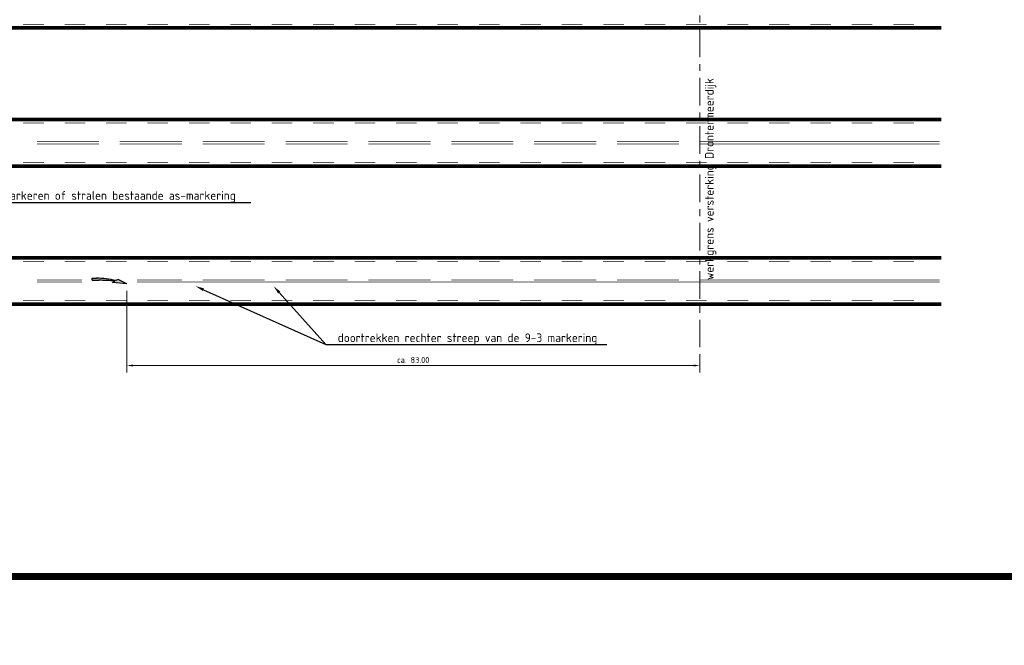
# Model space of a CAD drawing. Header units: metres. Extents: x -699 to 2316, y -1199 to 781.
# Tile 12 of 256: x -358 to -215, y -408 to -318. Entities that reach past the tile are written whole.
import ezdxf
from ezdxf import colors
from ezdxf.entities.mleader import LeaderData, LeaderLine
from ezdxf.math import Vec2, Vec3

# ---------------------------------------------------------------- set-up
doc = ezdxf.new("R2010")
doc.units = ezdxf.units.M
doc.header["$PDMODE"] = 1
for name, pattern in [('VW-1-1_STREEP', [2, 1, -1]), ('VW-3-3_STREEP', [6, 3, -3]), ('VW-9-3_STREEP', [12, 9, -3]), ('XX-AFBREEK', [7, 4, -1, 1, -1])]:
    doc.linetypes.add(name, pattern=pattern)
for name, color, linetype, lineweight in [('N-WA-VW-MARKERING_DYNAMISCH-G', 7, 'Continuous', 35), ('N-WA-VW-MARKERING_PIJL-S', 7, 'Continuous', 25), ('N-WE-VH-KANTVERHARDING-G', 210, 'Continuous', 35), ('N-WE-VW-MARKERING_LANGS_STREEP_33-G', 7, 'VW-3-3_STREEP', 13), ('N-WE-VW-MARKERING_LANGS_STREEP_93-G', 7, 'VW-9-3_STREEP', 13), ('N-WE-VW-MARKERING_LANGS_STREEP_DOORGETROKKEN_010-G', 7, 'Continuous', 13), ('X-XX-AL-AFBREEKLIJN-G', 7, 'XX-AFBREEK', 18), ('X-XX-AL-M', 7, 'Continuous', 18), ('X-XX-AL-T25', 7, 'Continuous', 25)]:
    doc.layers.add(name, color=color, linetype=linetype, lineweight=lineweight)
doc.layers.add('X-XX-AL-TEKENBLAD_VIEWPORT-G', color=7, linetype='Continuous', lineweight=18, plot=False)
doc.styles.add('NLCS-ISO-M500-T18', font='NLCS-ISO.ttf', dxfattribs={"height": 0.9})
doc.styles.add('NLCS-ISO-M500-T25', font='NLCS-ISO.ttf', dxfattribs={"height": 1.25})
doc.dimstyles.new('NLCS-M500-T18-PIJL_A_L2_H2', dxfattribs={"dimscale": 0.5, "dimtxt": 2.5, "dimasz": 1.8, "dimexe": 2, "dimexo": 2, "dimgap": 0.7, "dimtad": 1, "dimzin": 0, "dimdsep": 46, "dimtxsty": 'NLCS-ISO-M500-T18', "dimcen": 0, "dimdle": 2, "dimclrd": 256, "dimclre": 256, "dimclrt": 10, "dimazin": 0, "dimtfac": 1, "dimtdec": 3, "dimtofl": 0, "dimtmove": 0, "dimatfit": 3, "dimfxl": 2, "dimtfillclr": 256, "dimtolj": 1, "dimtzin": 0, "dimlwd": -1, "dimlwe": -1, "dimarcsym": 0})

# ---------------------------------------------------------------- blocks, each defined once
blk = doc.blocks.new('N-SVW-MARKERING_PIJL_VERDRIJF_RE_5.0 (NW)')
at = {"true_color": 0x0000ff}
h = blk.add_hatch(color=5, dxfattribs=at)
h.paths.add_polyline_path([(5, -0.66), (2.92, -0.46), (3.27, -0.28, 0.004791), (2.89, -0.24), (4.15, -0.24)])
h.paths.add_polyline_path([(3.43, -0.2), (3.75, -0.04), (4.15, -0.24), (2.89, -0.24, 0.024122), (0.96, -0.15), (0, -0.15), (0, 0.15), (0.6, 0.15, -0.062013)])
at = {"color": 5, "true_color": 0x0000ff}
for p, q in [((0, 0.15), (0.6, 0.15)), ((0, -0.15), (0, 0.15)), ((0, -0.15), (0.96, -0.15)), ((2.92, -0.46), (3.27, -0.28)), ((5, -0.66), (2.92, -0.46)), ((3.75, -0.04), (3.43, -0.2)), ((5, -0.66), (3.75, -0.04))]:
    blk.add_line(p, q, dxfattribs=at)
for centre, radius, start, end in [((0.61, -11.39), 11.54, 75.8527, 90.0468), ((0.99, -20.17), 20.02, 83.4664, 90.0916)]:
    blk.add_arc(centre, radius, start, end, dxfattribs=at)
blk = doc.blocks.new('*D2440')
at = {"layer": 'Defpoints', "color": 0, "transparency": 16777216}
for p in [(-342.55, -355.89), (-259.55, -365.08), (-342.55, -367.71)]:
    blk.add_point(p, dxfattribs=at)
at = {"layer": 'X-XX-AL-M', "transparency": 16777216}
for p, q in [((-342.55, -356.89), (-342.55, -368.71)), ((-259.55, -366.08), (-259.55, -368.71)), ((-260.45, -367.71), (-341.65, -367.71))]:
    blk.add_line(p, q, dxfattribs=at)
for points in [[(-341.65, -367.56), (-341.65, -367.86), (-342.55, -367.71)], [(-260.45, -367.56), (-260.45, -367.86), (-259.55, -367.71)]]:
    blk.add_solid(points, dxfattribs=at)
at = {"layer": 'X-XX-AL-M', "color": 10, "transparency": 16777216, "insert": (-301.05, -366.91), "char_height": 0.9, "attachment_point": 5, "style": 'NLCS-ISO-M500-T18'}
blk.add_mtext('\\A1;ca. 83.00', dxfattribs=at)

msp = doc.modelspace()

# ---------------------------------------------------------------- linework, layer by layer
at = {"layer": 'N-WA-VW-MARKERING_DYNAMISCH-G', "color": 251, "linetype": 'VW-1-1_STREEP', "ltscale": 0.85, "const_width": 0.35}
for points in [[(-224.5755, -318.7569), (-501.8913, -318.7569)], [(-501.8913, -332.2069), (-224.5755, -332.2069)], [(-224.5755, -338.7569), (-501.8913, -338.7569)], [(-501.8913, -352.2069), (-224.5755, -352.2069)], [(-224.5755, -358.7569), (-501.8913, -358.7569)]]:
    msp.add_lwpolyline(points, dxfattribs=at)
at = {"layer": 'N-WE-VH-KANTVERHARDING-G'}
for p, q in [((-224.5755, -318.9819), (-501.8913, -318.9819)), ((-501.8913, -331.9819), (-224.5755, -331.9819)), ((-224.5755, -338.9819), (-501.8913, -338.9819)), ((-501.8913, -351.9819), (-224.5755, -351.9819)), ((-224.5755, -358.9819), (-501.8913, -358.9819))]:
    msp.add_line(p, q, dxfattribs=at)
at = {"layer": 'N-WE-VW-MARKERING_LANGS_STREEP_33-G', "linetype": 'Continuous', "const_width": 0.1}
for points in [[(-354.5457, -318.3319), (-357.5457, -318.3319)], [(-348.5457, -318.3319), (-351.5457, -318.3319)], [(-342.5457, -318.3319), (-345.5457, -318.3319)], [(-336.5457, -318.3319), (-339.5457, -318.3319)], [(-330.5457, -318.3319), (-333.5457, -318.3319)], [(-324.5457, -318.3319), (-327.5457, -318.3319)], [(-318.5457, -318.3319), (-321.5457, -318.3319)], [(-312.5457, -318.3319), (-315.5457, -318.3319)], [(-306.5457, -318.3319), (-309.5457, -318.3319)], [(-300.5457, -318.3319), (-303.5457, -318.3319)], [(-294.5457, -318.3319), (-297.5457, -318.3319)], [(-288.5457, -318.3319), (-291.5457, -318.3319)], [(-282.5457, -318.3319), (-285.5457, -318.3319)], [(-276.5457, -318.3319), (-279.5457, -318.3319)], [(-270.5457, -318.3319), (-273.5457, -318.3319)], [(-264.5457, -318.3319), (-267.5457, -318.3319)], [(-258.5457, -318.3319), (-261.5457, -318.3319)], [(-252.5457, -318.3319), (-255.5457, -318.3319)], [(-246.5457, -318.3319), (-249.5457, -318.3319)], [(-240.5457, -318.3319), (-243.5457, -318.3319)], [(-234.5457, -318.3319), (-237.5457, -318.3319)], [(-228.5457, -318.3319), (-231.5457, -318.3319)], [(-357.546, -332.6319), (-354.546, -332.6319)], [(-351.546, -332.6319), (-348.546, -332.6319)], [(-345.546, -332.6319), (-342.546, -332.6319)], [(-339.546, -332.6319), (-336.546, -332.6319)], [(-333.546, -332.6319), (-330.546, -332.6319)], [(-327.546, -332.6319), (-324.546, -332.6319)], [(-321.546, -332.6319), (-318.546, -332.6319)], [(-315.546, -332.6319), (-312.546, -332.6319)], [(-309.546, -332.6319), (-306.546, -332.6319)], [(-303.546, -332.6319), (-300.546, -332.6319)], [(-297.546, -332.6319), (-294.546, -332.6319)], [(-291.546, -332.6319), (-288.546, -332.6319)], [(-285.546, -332.6319), (-282.546, -332.6319)], [(-279.546, -332.6319), (-276.546, -332.6319)], [(-273.546, -332.6319), (-270.546, -332.6319)], [(-267.546, -332.6319), (-264.546, -332.6319)], [(-261.546, -332.6319), (-258.546, -332.6319)], [(-255.546, -332.6319), (-252.546, -332.6319)], [(-249.546, -332.6319), (-246.546, -332.6319)], [(-243.546, -332.6319), (-240.546, -332.6319)], [(-237.546, -332.6319), (-234.546, -332.6319)], [(-231.546, -332.6319), (-228.546, -332.6319)], [(-354.5457, -338.3319), (-357.5457, -338.3319)], [(-348.5457, -338.3319), (-351.5457, -338.3319)], [(-342.5457, -338.3319), (-345.5457, -338.3319)], [(-336.5457, -338.3319), (-339.5457, -338.3319)], [(-330.5457, -338.3319), (-333.5457, -338.3319)], [(-324.5457, -338.3319), (-327.5457, -338.3319)], [(-318.5457, -338.3319), (-321.5457, -338.3319)], [(-312.5457, -338.3319), (-315.5457, -338.3319)], [(-306.5457, -338.3319), (-309.5457, -338.3319)], [(-300.5457, -338.3319), (-303.5457, -338.3319)], [(-294.5457, -338.3319), (-297.5457, -338.3319)], [(-288.5457, -338.3319), (-291.5457, -338.3319)], [(-282.5457, -338.3319), (-285.5457, -338.3319)], [(-276.5457, -338.3319), (-279.5457, -338.3319)], [(-270.5457, -338.3319), (-273.5457, -338.3319)], [(-264.5457, -338.3319), (-267.5457, -338.3319)], [(-258.5457, -338.3319), (-261.5457, -338.3319)], [(-252.5457, -338.3319), (-255.5457, -338.3319)], [(-246.5457, -338.3319), (-249.5457, -338.3319)], [(-240.5457, -338.3319), (-243.5457, -338.3319)], [(-234.5457, -338.3319), (-237.5457, -338.3319)], [(-228.5457, -338.3319), (-231.5457, -338.3319)], [(-357.546, -352.6319), (-354.546, -352.6319)], [(-351.546, -352.6319), (-348.546, -352.6319)], [(-345.546, -352.6319), (-342.546, -352.6319)], [(-339.546, -352.6319), (-336.546, -352.6319)], [(-333.546, -352.6319), (-330.546, -352.6319)], [(-327.546, -352.6319), (-324.546, -352.6319)], [(-321.546, -352.6319), (-318.546, -352.6319)], [(-315.546, -352.6319), (-312.546, -352.6319)], [(-309.546, -352.6319), (-306.546, -352.6319)], [(-303.546, -352.6319), (-300.546, -352.6319)], [(-297.546, -352.6319), (-294.546, -352.6319)], [(-291.546, -352.6319), (-288.546, -352.6319)], [(-285.546, -352.6319), (-282.546, -352.6319)], [(-279.546, -352.6319), (-276.546, -352.6319)], [(-273.546, -352.6319), (-270.546, -352.6319)], [(-267.546, -352.6319), (-264.546, -352.6319)], [(-261.546, -352.6319), (-258.546, -352.6319)], [(-255.546, -352.6319), (-252.546, -352.6319)], [(-249.546, -352.6319), (-246.546, -352.6319)], [(-243.546, -352.6319), (-240.546, -352.6319)], [(-237.546, -352.6319), (-234.546, -352.6319)], [(-231.546, -352.6319), (-228.546, -352.6319)], [(-354.5457, -358.3319), (-357.5457, -358.3319)], [(-348.5457, -358.3319), (-351.5457, -358.3319)], [(-342.5457, -358.3319), (-345.5457, -358.3319)], [(-336.5457, -358.3319), (-339.5457, -358.3319)], [(-330.5457, -358.3319), (-333.5457, -358.3319)], [(-324.5457, -358.3319), (-327.5457, -358.3319)], [(-318.5457, -358.3319), (-321.5457, -358.3319)], [(-312.5457, -358.3319), (-315.5457, -358.3319)], [(-306.5457, -358.3319), (-309.5457, -358.3319)], [(-300.5457, -358.3319), (-303.5457, -358.3319)], [(-294.5457, -358.3319), (-297.5457, -358.3319)], [(-288.5457, -358.3319), (-291.5457, -358.3319)], [(-282.5457, -358.3319), (-285.5457, -358.3319)], [(-276.5457, -358.3319), (-279.5457, -358.3319)], [(-270.5457, -358.3319), (-273.5457, -358.3319)], [(-264.5457, -358.3319), (-267.5457, -358.3319)], [(-258.5457, -358.3319), (-261.5457, -358.3319)], [(-252.5457, -358.3319), (-255.5457, -358.3319)], [(-246.5457, -358.3319), (-249.5457, -358.3319)], [(-240.5457, -358.3319), (-243.5457, -358.3319)], [(-234.5457, -358.3319), (-237.5457, -358.3319)], [(-228.5457, -358.3319), (-231.5457, -358.3319)]]:
    msp.add_lwpolyline(points, dxfattribs=at)
at = {"layer": 'N-WE-VW-MARKERING_LANGS_STREEP_93-G', "linetype": 'Continuous', "const_width": 0.1}
for points in [[(-355.546, -335.3319), (-349.0457, -335.3319)], [(-349.0457, -335.6319), (-355.5457, -335.6319)], [(-341.0457, -335.3319), (-334.546, -335.3319)], [(-331.546, -335.3319), (-322.546, -335.3319)], [(-331.546, -335.6319), (-322.546, -335.6319)], [(-319.546, -335.3319), (-310.546, -335.3319)], [(-319.546, -335.6319), (-310.546, -335.6319)], [(-307.546, -335.3319), (-298.546, -335.3319)], [(-307.546, -335.6319), (-298.546, -335.6319)], [(-295.546, -335.3319), (-286.546, -335.3319)], [(-295.546, -335.6319), (-286.546, -335.6319)], [(-283.546, -335.3319), (-274.546, -335.3319)], [(-283.546, -335.6319), (-274.546, -335.6319)], [(-271.546, -335.3319), (-262.546, -335.3319)], [(-271.546, -335.6319), (-262.546, -335.6319)], [(-259.546, -335.3319), (-224.837, -335.3319)], [(-259.546, -335.6319), (-224.837, -335.6319)], [(-355.546, -355.3319), (-349.0457, -355.3319)], [(-349.0457, -355.6319), (-355.5457, -355.6319)], [(-341.0457, -355.3319), (-334.546, -355.3319)], [(-331.546, -355.3319), (-322.546, -355.3319)], [(-331.546, -355.6319), (-322.546, -355.6319)], [(-319.546, -355.3319), (-310.546, -355.3319)], [(-319.546, -355.6319), (-310.546, -355.6319)], [(-307.546, -355.3319), (-298.546, -355.3319)], [(-307.546, -355.6319), (-298.546, -355.6319)], [(-295.546, -355.3319), (-286.546, -355.3319)], [(-295.546, -355.6319), (-286.546, -355.6319)], [(-283.546, -355.3319), (-274.546, -355.3319)], [(-283.546, -355.6319), (-274.546, -355.6319)], [(-271.546, -355.3319), (-262.546, -355.3319)], [(-271.546, -355.6319), (-262.546, -355.6319)], [(-259.546, -355.3319), (-224.837, -355.3319)], [(-259.546, -355.6319), (-224.837, -355.6319)]]:
    msp.add_lwpolyline(points, dxfattribs=at)
at = {"layer": 'N-WE-VW-MARKERING_LANGS_STREEP_93-G', "color": 1, "linetype": 'Continuous', "true_color": 0xff0000, "const_width": 0.1}
for points in [[(-349.0457, -335.3319), (-346.546, -335.3319)], [(-346.5457, -335.6319), (-349.0457, -335.6319)], [(-343.546, -335.3319), (-341.0457, -335.3319)]]:
    msp.add_lwpolyline(points, dxfattribs=at)
at = {"layer": 'N-WE-VW-MARKERING_LANGS_STREEP_93-G', "color": 5, "linetype": 'Continuous', "true_color": 0x0000ff, "const_width": 0.1}
for points in [[(-334.546, -355.6319), (-331.546, -355.6319)], [(-322.546, -355.6319), (-319.546, -355.6319)], [(-310.546, -355.6319), (-307.546, -355.6319)], [(-298.546, -355.6319), (-295.546, -355.6319)], [(-286.546, -355.6319), (-283.546, -355.6319)], [(-274.546, -355.6319), (-271.546, -355.6319)], [(-262.546, -355.6319), (-259.546, -355.6319)]]:
    msp.add_lwpolyline(points, dxfattribs=at)
at = {"layer": 'N-WE-VW-MARKERING_LANGS_STREEP_DOORGETROKKEN_010-G', "color": 1, "linetype": 'Continuous', "true_color": 0xff0000, "const_width": 0.1}
msp.add_lwpolyline([(-341.0457, -335.6319), (-343.5457, -335.6319)], dxfattribs=at)
at = {"layer": 'N-WE-VW-MARKERING_LANGS_STREEP_DOORGETROKKEN_010-G', "linetype": 'Continuous', "const_width": 0.1}
for points in [[(-334.546, -335.6319), (-341.0457, -335.6319)], [(-334.546, -355.6319), (-341.0457, -355.6319)]]:
    msp.add_lwpolyline(points, dxfattribs=at)
at = {"layer": 'X-XX-AL-AFBREEKLIJN-G'}
msp.add_line((-259.546, -365.0762), (-259.546, -306.1875), dxfattribs=at)
at = {"layer": 'X-XX-AL-TEKENBLAD_VIEWPORT-G', "color": 3, "const_width": 1}
msp.add_lwpolyline([(145.0674, -153.1638), (145.0674, -498.2344), (-190.5714, -498.2344), (-390.5714, -498.2344), (-390.5714, -398.2344), (-190.5714, -398.2344)], dxfattribs=at)

# ---------------------------------------------------------------- block references
at = {"layer": 'N-WA-VW-MARKERING_PIJL-S'}
msp.add_blockref('N-SVW-MARKERING_PIJL_VERDRIJF_RE_5.0 (NW)', (-347.5457, -355.2269), dxfattribs=at)

# ---------------------------------------------------------------- texts
at = {"layer": 'X-XX-AL-T25', "style": 'NLCS-ISO-M500-T25'}
msp.add_text('werkgrens versterking Drontermeerdijk', height=1.25, rotation=90, dxfattribs=at).set_placement((-257.546, -355.3319))

# ---------------------------------------------------------------- dimensions: what is measured, and where the dimension line sits
at = {"layer": 'X-XX-AL-M'}
dim = msp.add_linear_dim(base=(-342.5457, -367.7065), p1=(-259.546, -365.0762), p2=(-342.5457, -355.8869), text='ca. <>', dimstyle='NLCS-M500-T18-PIJL_A_L2_H2', dxfattribs=at)
dim.commit()
dim.dimension.update_dxf_attribs({"geometry": '*D2440', "text_midpoint": (-301.0458, -366.9061)})

# ---------------------------------------------------------------- leaders
at = {"layer": 'X-XX-AL-T25'}
ml = msp.add_multileader_mtext('Standard', dxfattribs=at)
ml.set_content('demarkeren of stralen bestaande as-markering', color=256, style='NLCS-ISO-M500-T25')
ml.set_leader_properties(color=256, linetype='ByLayer', lineweight=-1)
ml.build(insert=Vec2(0, 0))
ml.multileader.update_dxf_attribs({"text_left_attachment_type": 5, "text_right_attachment_type": 5, "dogleg_length": 1.25, "arrow_head_size": 1.25})
ctx = ml.context
ctx.base_point, ctx.char_height, ctx.arrow_head_size, ctx.landing_gap_size, ctx.plane_origin = Vec3(-362.7485, -344.1005), 1.25, 1.25, 0.45, Vec3(36, 0)
ctx.left_attachment, ctx.right_attachment = 5, 5
notes = []
notes.append((ctx, [(0, (1, 1, 0), (-363.9985, -344.1005), (1, 0), 1.25, [(0, [(-371.5978, -335.6319)], 0, [])])]))
ctx.mtext.insert, ctx.mtext.flow_direction = Vec3(-362.2985, -342.4755), 5
ml = msp.add_multileader_mtext('Standard', dxfattribs=at)
ml.set_content(' ', color=256, style='NLCS-ISO-M500-T25')
ml.set_leader_properties(color=256, linetype='ByLayer', lineweight=-1)
ml.build(insert=Vec2(0, 0))
ml.multileader.update_dxf_attribs({"text_left_attachment_type": 5, "text_right_attachment_type": 5, "dogleg_length": 1.25, "arrow_head_size": 1.25})
ctx = ml.context
ctx.base_point, ctx.char_height, ctx.arrow_head_size, ctx.landing_gap_size, ctx.plane_origin = Vec3(-312.4376, -364.6896), 1.25, 1.25, 0.45, Vec3(85.0375, -16.6413)
ctx.left_attachment, ctx.right_attachment = 5, 5
notes.append((ctx, [(0, (1, 1, 0), (-313.6876, -364.6896), (1, 0), 1.25, [(0, [(-332.5766, -356.221)], 0, [])])]))
ctx.mtext.insert, ctx.mtext.flow_direction = Vec3(-311.9876, -363.4396), 5
ml = msp.add_multileader_mtext('Standard', dxfattribs=at)
ml.set_content('doortrekken rechter streep van de 9-3 markering', color=256, style='NLCS-ISO-M500-T25')
ml.set_leader_properties(color=256, linetype='ByLayer', lineweight=-1)
ml.build(insert=Vec2(0, 0))
ml.multileader.update_dxf_attribs({"text_left_attachment_type": 5, "text_right_attachment_type": 5, "dogleg_length": 1.25, "arrow_head_size": 1.25})
ctx = ml.context
ctx.base_point, ctx.char_height, ctx.arrow_head_size, ctx.landing_gap_size, ctx.plane_origin = Vec3(-312.4376, -364.6896), 1.25, 1.25, 0.45, Vec3(86.3109, -15.5891)
ctx.left_attachment, ctx.right_attachment = 5, 5
notes.append((ctx, [(0, (1, 1, 0), (-313.6876, -364.6896), (1, 0), 1.25, [(0, [(-321.2869, -356.221)], 0, [])])]))
ctx.mtext.insert, ctx.mtext.flow_direction = Vec3(-311.9876, -363.0646), 5
for ctx, leaders in notes:
    for number, flags, end, landing, length, lines in leaders:
        leader = LeaderData()
        leader.index, (leader.has_last_leader_line, leader.has_dogleg_vector, leader.attachment_direction) = number, flags
        leader.last_leader_point, leader.dogleg_vector, leader.dogleg_length = Vec3(end), Vec3(landing), length
        for number, points, colour, breaks in lines:
            line = LeaderLine()
            line.index, line.vertices, line.color, line.breaks = number, Vec3.list(points), colors.encode_raw_color(colour), breaks
            leader.lines.append(line)
        ctx.leaders.append(leader)

doc.saveas('drawing.dxf')
